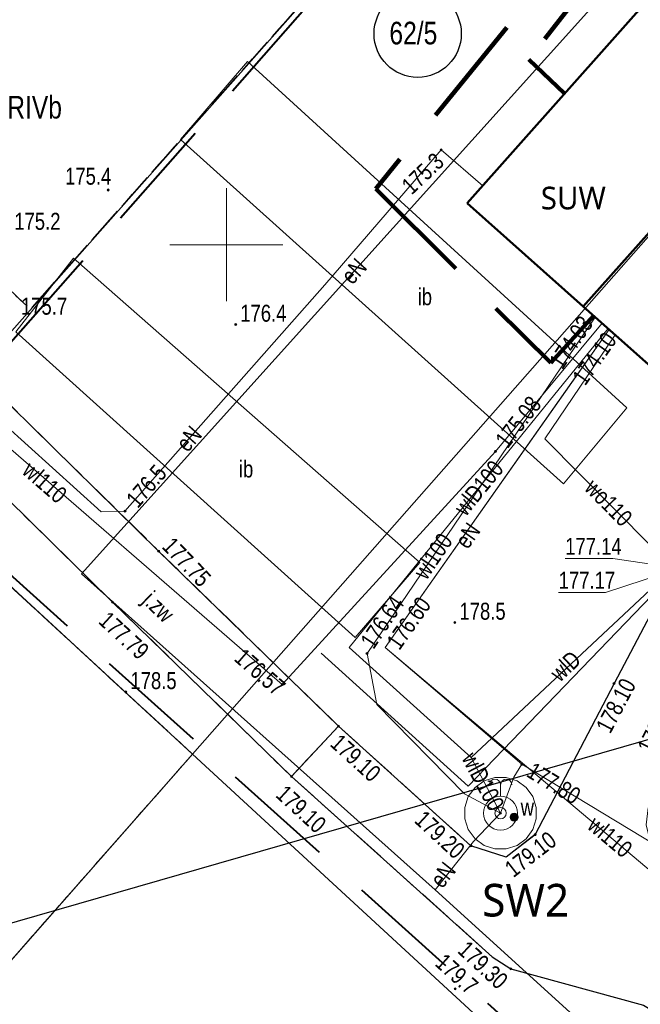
# Model space of a CAD drawing. Header units: metres. Extents: x 8433237 to 8433443, y 6021296 to 6021738.
# Tile 6 of 22: x 8433341 to 8433368, y 6021466 to 6021510. Entities that reach past the tile are written whole.
import ezdxf
from ezdxf import colors
from ezdxf.entities.mleader import LeaderData, LeaderLine
from ezdxf.enums import TextEntityAlignment as Align
from ezdxf.math import Vec2, Vec3

# ---------------------------------------------------------------- set-up
doc = ezdxf.new("R2010")
doc.units = ezdxf.units.M
for name, pattern in [('DASHED', [0.75, 0.5, -0.25]), ('DASHEDX2', [1.5, 1, -0.5]), ('L_0_03', [1, 0.5, -0.5]), ('L_0_06', [2, 1.5, -0.5])]:
    doc.linetypes.add(name, pattern=pattern)
doc.layers.get('0').update_dxf_attribs({"linetype": 'CONTINUOUS', "lineweight": 18})
for name, color, linetype, lineweight in [('a_kable', 1, 'CONTINUOUS', 30), ('a_opis', 250, 'CONTINUOUS', 9), ('a_woda_surowa', 140, 'DASHEDX2', 35), ('EGB_Budynek', 7, 'CONTINUOUS', 50), ('EGB_DzialkaEwidencyjna', 7, 'CONTINUOUS', 18), ('EGB_KonturKlasyfikacyjny', 96, 'L_0_06', 18), ('EGB_KonturUzytkuGruntowego', 96, 'L_0_03', 18), ('GES_InneUrzadzeniaTowarzyszace', 7, 'CONTINUOUS', 18), ('GES_PrzewodElektroenergetyczny', 1, 'CONTINUOUS', 18), ('GES_PrzewodWodociagowy', 5, 'CONTINUOUS', 18), ('GES_Rzedna', 7, 'CONTINUOUS', 18), ('GES_UrzadzeniaSiecWodociagowa_P', 7, 'CONTINUOUS', 18), ('OT_Budowle', 7, 'CONTINUOUS', 18), ('OT_Komunikacja', 7, 'CONTINUOUS', 18), ('OT_Rzedna', 7, 'CONTINUOUS', 18), ('Siatka', 7, 'CONTINUOUS', 18)]:
    doc.layers.add(name, color=color, linetype=linetype, lineweight=lineweight)
doc.layers.add('Zakres Etap 1', color=1, linetype='CONTINUOUS')
doc.styles.add('andrzej', font='trebuc.ttf')
doc.styles.add('Arial', font='Arial.ttf')
doc.styles.get("Standard").update_dxf_attribs({"font": 'simplex.shx'})

# ---------------------------------------------------------------- blocks, each defined once
blk = doc.blocks.new('SUPS01_03')
at = {"linetype": 'Continuous', "lineweight": 13}
blk.add_hatch(color=0, dxfattribs=at).paths.add_polyline_path([(0, -0.091, 1), (0, 0.091, 1)])
at = {"color": 0, "linetype": 'Continuous', "lineweight": 13}
blk.add_circle((0, 0), 0.0906, dxfattribs=at)
blk = doc.blocks.new('SUPS01_08')
at = {"linetype": 'Continuous', "lineweight": 13}
blk.add_hatch(color=0, dxfattribs=at).paths.add_polyline_path([(0, -0.091, 1), (0, 0.091, 1)])
at = {"color": 0, "linetype": 'Continuous', "lineweight": 13}
blk.add_circle((0, 0), 0.0906, dxfattribs=at)
blk = doc.blocks.new('SUWG')
at = {"color": 0, "linetype": 'Continuous', "lineweight": 18, "flags": 128}
blk.add_lwpolyline([(0, 1.5), (0, 2.5)], close=True, dxfattribs=at)
at = {"color": 0, "linetype": 'Continuous', "lineweight": 18}
for radius in [1.5, 0.5]:
    blk.add_circle((0, 0), radius, dxfattribs=at)
for centre in [(-0.5, 2.5), (0.5, 2.5)]:
    blk.add_arc(centre, 0.5, 0, 180, dxfattribs=at)
blk = doc.blocks.new('SUWU')
at = {"linetype": 'Continuous', "lineweight": 18}
blk.add_hatch(color=0, dxfattribs=at).paths.add_polyline_path([(0, -0.361, 1), (0, 0.361, 1)])
at = {"color": 0, "linetype": 'Continuous', "lineweight": 18}
blk.add_circle((0, 0), 0.361, dxfattribs=at)
blk = doc.blocks.new('OTRN')
at = {"linetype": 'Continuous', "lineweight": 13}
blk.add_hatch(color=0, dxfattribs=at).paths.add_polyline_path([(0, -0.091, 1), (0, 0.091, 1)])
at = {"color": 0, "linetype": 'Continuous', "lineweight": 13}
blk.add_circle((0, 0), 0.0906, dxfattribs=at)
blk = doc.blocks.new('OTRS')
at = {"linetype": 'Continuous', "lineweight": 13}
blk.add_hatch(color=0, dxfattribs=at).paths.add_polyline_path([(0, -0.091, 1), (0, 0.091, 1)])
at = {"color": 0, "linetype": 'Continuous', "lineweight": 13}
blk.add_circle((0, 0), 0.0906, dxfattribs=at)

msp = doc.modelspace()

# ---------------------------------------------------------------- linework, layer by layer
at = {"layer": 'a_kable', "linetype": 'DASHED', "lineweight": 90, "ltscale": 5}
msp.add_lwpolyline([(8433367.933, 6021514.031), (8433363.374, 6021508.187), (8433364.952, 6021506.687), (8433364.952, 6021506.687)], dxfattribs=at)
at = {"layer": 'a_woda_surowa', "color": 5, "lineweight": 90, "ltscale": 5}
msp.add_lwpolyline([(8433381.336, 6021532.879), (8433381.336, 6021532.879), (8433356.605, 6021502.47), (8433356.605, 6021502.47), (8433364.352, 6021494.77), (8433366.256, 6021496.872)], dxfattribs=at)
at = {"layer": 'EGB_Budynek', "linetype": 'Continuous', "lineweight": 50, "flags": 128}
for points in [[(8433360.65, 6021501.83), (8433371.34, 6021513.87), (8433376.49, 6021509.29), (8433370.31, 6021502.34), (8433365.78, 6021497.27)], [(8433365.78, 6021497.27), (8433370.31, 6021502.34), (8433375.81, 6021497.45), (8433371.3, 6021492.37)]]:
    msp.add_lwpolyline(points, close=True, dxfattribs=at)
at = {"layer": 'EGB_DzialkaEwidencyjna', "linetype": 'Continuous', "lineweight": 18, "flags": 128}
for points in [[(8433313.33, 6021613.54), (8433318.42, 6021613.92), (8433374.25, 6021534.26), (8433334.95, 6021489.96), (8433348.5, 6021477.47), (8433338.63, 6021466.26), (8433361.38, 6021433.27), (8433350.5, 6021421.18), (8433257.41, 6021500.79)], [(8433348.5, 6021477.47), (8433334.95, 6021489.96), (8433374.25, 6021534.26), (8433377.65, 6021538.1), (8433388.4, 6021522.76)], [(8433411.83, 6021489.34), (8433377.29, 6021450.95), (8433348.5, 6021477.47), (8433388.4, 6021522.76)], [(8433377.29, 6021450.95), (8433361.38, 6021433.27), (8433338.63, 6021466.26), (8433348.5, 6021477.47)]]:
    msp.add_lwpolyline(points, close=True, dxfattribs=at)
at = {"layer": 'EGB_KonturKlasyfikacyjny', "color": 82, "linetype": 'L_0_06', "lineweight": 18, "flags": 128}
msp.add_lwpolyline([(8433242.227, 6021481.424), (8433253.49, 6021504.14), (8433314.81, 6021627.77), (8433353.39, 6021572.71), (8433348.18, 6021571.45), (8433310.98, 6021562.36), (8433281.2, 6021496.07), (8433314.48, 6021477.93), (8433334.95, 6021489.96), (8433348.5, 6021477.47), (8433338.63, 6021466.26), (8433361.38, 6021433.27), (8433350.5, 6021421.18), (8433346.5, 6021416.73), (8433327.236, 6021412.312)], dxfattribs=at)
msp.add_lwpolyline([(8433374.25, 6021534.26), (8433341.32, 6021497.14), (8433333.61, 6021504.46), (8433328.72, 6021499.36), (8433325.5, 6021504.22)], close=True, dxfattribs=at)
at = {"layer": 'EGB_KonturUzytkuGruntowego', "color": 96, "linetype": 'L_0_03', "lineweight": 18, "flags": 128}
msp.add_lwpolyline([(8433242.227, 6021481.424), (8433253.49, 6021504.14), (8433314.81, 6021627.77), (8433353.39, 6021572.71), (8433377.65, 6021538.1), (8433374.25, 6021534.26), (8433341.32, 6021497.14), (8433333.61, 6021504.46), (8433328.72, 6021499.36), (8433326.76, 6021497.31), (8433334.95, 6021489.96), (8433348.5, 6021477.47), (8433338.63, 6021466.26), (8433361.38, 6021433.27), (8433350.5, 6021421.18), (8433346.5, 6021416.73), (8433338.96, 6021408.36), (8433336.061, 6021405.138)], dxfattribs=at)
msp.add_lwpolyline([(8433328.72, 6021499.36), (8433333.61, 6021504.46), (8433341.32, 6021497.14), (8433374.25, 6021534.26), (8433377.65, 6021538.1), (8433388.4, 6021522.76), (8433411.83, 6021489.34), (8433377.29, 6021450.95), (8433361.38, 6021433.27), (8433338.63, 6021466.26), (8433348.5, 6021477.47), (8433334.95, 6021489.96), (8433326.76, 6021497.31)], close=True, dxfattribs=at)
at = {"layer": 'GES_InneUrzadzeniaTowarzyszace', "color": 5, "linetype": 'Continuous', "lineweight": 18, "flags": 128}
msp.add_lwpolyline([(8433363.71, 6021474.61), (8433363.56, 6021474.13), (8433363.26, 6021473.73), (8433362.86, 6021473.43), (8433362.38, 6021473.28), (8433361.88, 6021473.28), (8433361.4, 6021473.43), (8433361, 6021473.73), (8433360.7, 6021474.13), (8433360.55, 6021474.61), (8433360.55, 6021475.11), (8433360.7, 6021475.59), (8433361, 6021475.99), (8433361.4, 6021476.29), (8433361.88, 6021476.44), (8433362.38, 6021476.44), (8433362.86, 6021476.29), (8433363.26, 6021475.99), (8433363.56, 6021475.59), (8433363.71, 6021475.11)], close=True, dxfattribs=at)
at = {"layer": 'GES_PrzewodElektroenergetyczny', "color": 1, "linetype": 'Continuous', "lineweight": 18, "flags": 128}
for points in [[(8433368.29, 6021511.65), (8433367.69, 6021512.2), (8433343.58, 6021485.45), (8433359.24, 6021471.47)], [(8433333.77, 6021497.24), (8433334.14, 6021497.2), (8433336.9, 6021494.99), (8433344.46, 6021488.18), (8433345.51, 6021488.22), (8433354.36, 6021498.22), (8433359.5, 6021504.2), (8433361.34, 6021502.61)], [(8433363.07, 6021477.02), (8433357.02, 6021482.19), (8433365.29, 6021493.92), (8433366.93, 6021496.25)], [(8433359.24, 6021471.47), (8433369.87, 6021461.81), (8433373.92, 6021466.7), (8433378.11, 6021464.95), (8433394.55, 6021485.93), (8433393.57, 6021486.6)], [(8433362.13, 6021474.86), (8433362.71, 6021476.45), (8433363.07, 6021477.02)], [(8433363.07, 6021477.02), (8433374.38, 6021470.18), (8433374.85, 6021468.37)], [(8433359.24, 6021471.47), (8433360.93, 6021473.61), (8433362.13, 6021474.86)]]:
    msp.add_lwpolyline(points, dxfattribs=at)
at = {"layer": 'GES_PrzewodWodociagowy', "color": 5, "linetype": 'Continuous', "lineweight": 18, "flags": 128}
for points in [[(8433333.77, 6021497.24), (8433333.85, 6021496.85), (8433338.34, 6021492.78), (8433352.47, 6021480.55), (8433361.91, 6021490.86), (8433366.62, 6021496.53)], [(8433381.93, 6021497.26), (8433381.31, 6021496.51), (8433369.99, 6021485.7), (8433360.69, 6021476.06), (8433354.19, 6021481.94)], [(8433366.31, 6021496.8), (8433356.22, 6021481.92), (8433356.65, 6021479.66), (8433360.53, 6021475.71), (8433362.13, 6021474.86)], [(8433366.89, 6021496.29), (8433355.43, 6021482.18), (8433360.83, 6021477.32)], [(8433374.85, 6021468.37), (8433373.09, 6021468.66), (8433357.02, 6021482.19), (8433366.93, 6021496.25)], [(8433370.32, 6021485.13), (8433364.09, 6021491.41), (8433366.26, 6021494.62), (8433367.2, 6021496.01)], [(8433360.83, 6021477.32), (8433369.91, 6021485.82)], [(8433360.83, 6021477.32), (8433362.13, 6021474.86)]]:
    msp.add_lwpolyline(points, dxfattribs=at)
at = {"layer": 'GES_Rzedna', "linetype": 'Continuous', "lineweight": 13, "flags": 128}
for points in [[(8433364.7, 6021484.622), (8433366.775, 6021484.622), (8433370.19, 6021485.74)], [(8433364.99, 6021486.122), (8433367.091, 6021486.122), (8433369.99, 6021485.7)]]:
    msp.add_lwpolyline(points, dxfattribs=at)
at = {"layer": 'OT_Budowle', "color": 7, "linetype": 'Continuous', "lineweight": 18, "flags": 128}
for points in [[(8433350.93, 6021508.1), (8433367.71, 6021492.79), (8433364.91, 6021489.43), (8433347.97, 6021504.65)], [(8433340.68, 6021496.15), (8433343.23, 6021499.4), (8433358.55, 6021485.94), (8433355.69, 6021482.63)]]:
    msp.add_lwpolyline(points, close=True, dxfattribs=at)
at = {"layer": 'OT_Komunikacja', "color": 7, "linetype": 'L_0_06', "lineweight": 18, "flags": 128}
for points in [[(8433398.75, 6021516.84), (8433397.72, 6021515.87), (8433394.72, 6021513.03), (8433382.04, 6021497.3), (8433381.32, 6021496.4), (8433375.34, 6021489.02), (8433372.32, 6021483.9), (8433368.93, 6021477.36), (8433368.57, 6021474.34), (8433369.27, 6021471.4), (8433370.97, 6021468.89), (8433373.18, 6021466.8), (8433377.97, 6021463.35), (8433376.13, 6021460.86), (8433369.32, 6021465.85), (8433368.45, 6021466.36), (8433362.58, 6021467.97), (8433361.76, 6021468.51), (8433352.88, 6021476.48), (8433354.96, 6021478.71), (8433360.82, 6021473.41), (8433362.38, 6021472.92), (8433363.66, 6021473.91), (8433367.15, 6021480.59), (8433369.91, 6021485.82), (8433373.01, 6021490.94), (8433374.29, 6021492.52), (8433374.33, 6021493.57), (8433375.74, 6021495.15), (8433376.71, 6021495.45), (8433380.94, 6021500.74), (8433381.96, 6021503.33), (8433380.55, 6021506.46), (8433378.95, 6021508.02), (8433378.15, 6021508.76), (8433376.86, 6021509.93), (8433379.71, 6021513.04), (8433381.87, 6021510.96), (8433382.74, 6021510.18), (8433383.73, 6021509.73), (8433386.4, 6021509.54), (8433389.1, 6021510.89), (8433392.81, 6021515.74), (8433396.06, 6021519.93), (8433398.74, 6021524.16), (8433402.69, 6021518.05), (8433401.11, 6021517.56)], [(8433344.96, 6021484.19), (8433333.86, 6021495.09), (8433335.83, 6021497.42), (8433347, 6021486.45), (8433354.96, 6021478.71), (8433352.88, 6021476.48)]]:
    msp.add_lwpolyline(points, close=True, dxfattribs=at)
at = {"layer": 'OT_Komunikacja', "color": 7, "linetype": 'Continuous', "lineweight": 25, "flags": 128}
for points in [[(8433376.86, 6021509.93), (8433378.15, 6021508.76), (8433378.95, 6021508.02), (8433380.55, 6021506.46), (8433381.96, 6021503.33), (8433380.94, 6021500.74), (8433376.71, 6021495.45), (8433375.74, 6021495.15), (8433374.33, 6021493.57), (8433374.29, 6021492.52), (8433373.01, 6021490.94), (8433369.91, 6021485.82), (8433367.15, 6021480.59), (8433363.66, 6021473.91), (8433362.38, 6021472.92), (8433360.82, 6021473.41), (8433354.96, 6021478.71), (8433352.88, 6021476.48), (8433361.76, 6021468.51), (8433362.58, 6021467.97), (8433368.45, 6021466.36), (8433369.32, 6021465.85), (8433376.13, 6021460.86), (8433377.97, 6021463.35)], [(8433352.88, 6021476.48), (8433344.96, 6021484.19), (8433333.86, 6021495.09), (8433335.83, 6021497.42), (8433347, 6021486.45), (8433354.96, 6021478.71)]]:
    msp.add_lwpolyline(points, dxfattribs=at)
at = {"layer": 'Siatka', "linetype": 'Continuous', "lineweight": 18, "flags": 128}
for points in [[(8433350, 6021497.5), (8433350, 6021502.5)], [(8433347.5, 6021500), (8433352.5, 6021500)]]:
    msp.add_lwpolyline(points, dxfattribs=at)
at = {"layer": 'Zakres Etap 1', "linetype": 'DASHED', "lineweight": 40, "ltscale": 10}
msp.add_lwpolyline([(8433372.93, 6021641.653), (8433356.577, 6021626.34), (8433360.305, 6021611.899), (8433379.496, 6021582.877), (8433414.168, 6021530.841), (8433410.875, 6021528.746), (8433426.408, 6021505.045), (8433412.645, 6021491.93), (8433376.453, 6021453.08), (8433335.388, 6021489.929), (8433377.823, 6021538.089), (8433377.823, 6021538.089), (8433377.823, 6021538.089), (8433377.823, 6021538.089), (8433377.823, 6021538.089), (8433377.823, 6021538.089), (8433377.823, 6021538.089), (8433394.407, 6021553.721), (8433376.357, 6021580.833), (8433349.376, 6021621.327), (8433326.698, 6021655.321)], dxfattribs=at)
at = {"layer": 'Zakres Etap 1', "color": 1, "linetype": 'Continuous', "lineweight": 30}
msp.add_circle((8433358.461, 6021509.33), 1.93, dxfattribs=at)

# ---------------------------------------------------------------- block references
at = {"layer": 'GES_Rzedna', "color": 1, "linetype": 'Continuous', "xscale": 0.5, "yscale": 0.5, "zscale": 0.5}
for p in [(8433359.5, 6021504.2), (8433345.51, 6021488.22), (8433363.07, 6021477.02)]:
    msp.add_blockref('SUPS01_03', p, dxfattribs=at)
at = {"layer": 'GES_Rzedna', "color": 5, "linetype": 'Continuous', "xscale": 0.5, "yscale": 0.5, "zscale": 0.5}
for p in [(8433361.91, 6021490.86), (8433356.22, 6021481.92), (8433352.47, 6021480.55)]:
    msp.add_blockref('SUPS01_08', p, dxfattribs=at)
at = {"layer": 'GES_UrzadzeniaSiecWodociagowa_P', "linetype": 'Continuous', "xscale": 0.5, "yscale": 0.5, "zscale": 0.5}
msp.add_blockref('SUWG', (8433362.13, 6021474.86), dxfattribs=at)
at = {"layer": 'GES_UrzadzeniaSiecWodociagowa_P', "color": 5, "linetype": 'Continuous', "xscale": 0.5, "yscale": 0.5, "zscale": 0.5}
msp.add_blockref('SUWU', (8433362.73, 6021474.68), dxfattribs=at)
at = {"layer": 'OT_Rzedna', "linetype": 'Continuous', "xscale": 0.5, "yscale": 0.5, "zscale": 0.5}
for name, p in [('OTRN', (8433344.77, 6021502.42)), ('OTRN', (8433350.41, 6021496.47)), ('OTRS', (8433347, 6021486.45)), ('OTRS', (8433344.96, 6021484.19)), ('OTRN', (8433360.11, 6021483.29)), ('OTRS', (8433367.15, 6021480.59)), ('OTRN', (8433345.55, 6021480.22)), ('OTRS', (8433354.96, 6021478.71)), ('OTRS', (8433352.88, 6021476.48)), ('OTRN', (8433362.13, 6021474.86)), ('OTRS', (8433363.66, 6021473.91)), ('OTRS', (8433360.82, 6021473.41)), ('OTRS', (8433362.58, 6021467.97)), ('OTRN', (8433360.12, 6021467.09))]:
    msp.add_blockref(name, p, dxfattribs=at)

# ---------------------------------------------------------------- texts
at = {"linetype": 'ByBlock', "insert": (8433363.91, 6021502.564), "char_height": 1, "width": 2.73622, "attachment_point": 1}
msp.add_mtext('{\\fTrebuchet MS|b0|i0|c238|p34;SUW}', dxfattribs=at)
at = {"layer": 'EGB_DzialkaEwidencyjna', "color": 7, "style": 'Arial', "width": 0.78}
msp.add_text('62/5', height=1, dxfattribs=at).set_placement((8433357.21, 6021509.86), align=Align.TOP_LEFT)
at = {"layer": 'EGB_KonturKlasyfikacyjny', "color": 82, "style": 'Arial', "width": 0.78}
msp.add_text('RIVb', height=1, dxfattribs=at).set_placement((8433340.299, 6021506.58), align=Align.TOP_LEFT)
at = {"layer": 'GES_PrzewodElektroenergetyczny', "color": 1, "style": 'Arial', "width": 0.78}
for rotation, p in [(48, (8433355.64, 6021498.83)), (48.5, (8433348.34, 6021491.42)), (54.8, (8433360.672, 6021487.136)), (51.7, (8433359.58, 6021472.13))]:
    msp.add_text('eN', height=0.75, rotation=rotation, dxfattribs=at).set_placement(p, align=Align.MIDDLE_CENTER)
at = {"layer": 'GES_PrzewodWodociagowy', "color": 5, "style": 'Arial', "width": 0.78}
for s, rotation, p in [('wl110', 319.1, (8433341.96, 6021489.49)), ('wlD100', 50.9, (8433361.16, 6021489.24)), ('wo110', 314.8, (8433366.911, 6021488.595)), ('wlD', 43.1, (8433364.998, 6021481.36)), ('wlD100', 297.9, (8433361.36, 6021476.26))]:
    msp.add_text(s, height=0.75, rotation=rotation, dxfattribs=at).set_placement(p, align=Align.MIDDLE_CENTER)
for s, rotation, p in [('wl100', 55.9, (8433358.54, 6021485.34)), ('wl110', 319.9, (8433366.16, 6021474.5))]:
    msp.add_text(s, height=0.75, rotation=rotation, dxfattribs=at).set_placement(p, align=Align.MIDDLE_LEFT)
at = {"layer": 'GES_Rzedna', "color": 1, "style": 'Arial', "width": 0.78}
for s, rotation, p in [('175.3', 43.3, (8433357.94, 6021502.45)), ('176.5', 49.3, (8433345.79, 6021488.55))]:
    msp.add_text(s, height=0.75, rotation=rotation, dxfattribs=at).set_placement(p, align=Align.MIDDLE_LEFT)
at = {"layer": 'GES_Rzedna', "color": 5, "style": 'Arial', "width": 0.78}
for s, rotation, p in [('174.03', 55.9, (8433365.043, 6021494.313)), ('174.10', 54.9, (8433366.056, 6021493.597))]:
    msp.add_text(s, height=0.75, rotation=rotation, dxfattribs=at).set_placement(p, align=Align.BOTTOM_LEFT)
for s, rotation, p in [('175.08', 51.9, (8433362.14, 6021491.18)), ('176.64', 55.9, (8433356.193, 6021482.279)), ('176.57', 319.1, (8433350.54, 6021481.92))]:
    msp.add_text(s, height=0.75, rotation=rotation, dxfattribs=at).set_placement(p, align=Align.MIDDLE_LEFT)
for s, p in [('177.14', (8433364.99, 6021486.06)), ('177.17', (8433364.7, 6021484.56))]:
    msp.add_text(s, height=0.75, dxfattribs=at).set_placement(p, align=Align.BOTTOM_LEFT)
at = {"layer": 'GES_Rzedna', "color": 1, "style": 'Arial', "width": 0.78}
for s, rotation, p in [('176.60', 54.8, (8433357.834, 6021481.896)), ('177.80', 328.8, (8433363.11, 6021476.316))]:
    msp.add_text(s, height=0.75, rotation=rotation, dxfattribs=at).set_placement(p, align=Align.BOTTOM_LEFT)
at = {"layer": 'GES_UrzadzeniaSiecWodociagowa_P', "color": 5, "style": 'Arial', "width": 0.78}
msp.add_text('w', height=0.75, dxfattribs=at).set_placement((8433363.02, 6021474.52), align=Align.BOTTOM_LEFT)
at = {"layer": 'OT_Budowle', "color": 7, "style": 'Arial', "width": 0.78}
for p in [(8433358.78, 6021497.7), (8433350.87, 6021490.08)]:
    msp.add_text('ib', height=0.75, dxfattribs=at).set_placement(p, align=Align.MIDDLE_CENTER)
at = {"layer": 'OT_Komunikacja', "color": 7, "style": 'Arial', "width": 0.78}
msp.add_text('j.zw', height=0.75, rotation=315.8, dxfattribs=at).set_placement((8433346.076, 6021484.051), align=Align.BOTTOM_LEFT)
at = {"layer": 'OT_Rzedna', "color": 7, "style": 'Arial', "width": 0.78}
for s, p in [('175.4', (8433342.86, 6021502.43)), ('176.4', (8433350.61, 6021496.37)), ('178.5', (8433360.31, 6021483.19)), ('178.5', (8433345.75, 6021480.12))]:
    msp.add_text(s, height=0.75, dxfattribs=at).set_placement(p, align=Align.BOTTOM_LEFT)
for s, rotation, p in [('175.2', -360, (8433340.61, 6021501.41)), ('175.7', -360, (8433340.905, 6021497.655)), ('177.75', 313.7, (8433347.65, 6021487.13)), ('177.79', 317.4, (8433344.8, 6021483.84))]:
    msp.add_text(s, height=0.75, rotation=rotation, dxfattribs=at).set_placement(p, align=Align.TOP_LEFT)
msp.add_text('178.10', height=0.75, rotation=62.2, dxfattribs=at).set_placement((8433366.65, 6021478.51), align=Align.MIDDLE_LEFT)
for s, rotation, p in [('178.40', 62.6, (8433369.012, 6021477.335)), ('179.10', 317.9, (8433354.392, 6021477.695)), ('179.10', 317.4, (8433351.981, 6021475.446)), ('179.20', 317.2, (8433358.12, 6021474.317)), ('179.10', 37.7, (8433362.833, 6021471.802)), ('179.30', 317.1, (8433360.03, 6021468.557)), ('179.7', 318, (8433359.033, 6021467.984))]:
    msp.add_text(s, height=0.75, rotation=rotation, dxfattribs=at).set_placement(p, align=Align.BOTTOM_LEFT)

# ---------------------------------------------------------------- next in the draw order: leaders
at = {"layer": 'a_opis', "color": 0, "linetype": 'ByBlock', "lineweight": 9}
ml = msp.add_multileader_mtext('Standard', dxfattribs=at)
ml.set_content('{\\fTrebuchet MS|b0|i0|c238|p34;Zbiorniki według odrebnego opracowania}')
ml.set_leader_properties()
ml.build(insert=Vec2(0, 0))
ml.multileader.update_dxf_attribs({"arrow_head_size": 1.5})
ctx = ml.context
ctx.base_point, ctx.char_height, ctx.arrow_head_size, ctx.landing_gap_size, ctx.plane_origin, ctx.plane_x_axis, ctx.plane_y_axis = Vec3(8433307.527, 6021467.287), 1.2, 1.5, 0.5, Vec3(8433331.241, 6021575.133), Vec3(0.99998, 0.006313), Vec3(-0.006313, 0.99998)
ctx.text_align_type, ctx.attachment_type = 2, 2
notes = []
notes.append((ctx, [(0, (1, 1, 0), (8433331.612, 6021467.439), (-0.99998, -0.006313), 0.335, [(0, [(8433381.383, 6021481.776)], 0, [])])]))
ctx.mtext.insert, ctx.mtext.text_direction, ctx.mtext.rotation, ctx.mtext.alignment, ctx.mtext.flow_direction = Vec3(8433330.772, 6021468.214), Vec3(0.99998, 0.006313), 0.006313, 3, 5
ctx.mtext.has_bg_fill, ctx.mtext.bg_color, ctx.mtext.bg_scale_factor, ctx.mtext.bg_transparency, ctx.mtext.use_window_bg_color = 1, -1023410167, 1.5, 0, 1
for ctx, leaders in notes:
    for number, flags, end, landing, length, lines in leaders:
        leader = LeaderData()
        leader.index, (leader.has_last_leader_line, leader.has_dogleg_vector, leader.attachment_direction) = number, flags
        leader.last_leader_point, leader.dogleg_vector, leader.dogleg_length = Vec3(end), Vec3(landing), length
        for number, points, colour, breaks in lines:
            line = LeaderLine()
            line.index, line.vertices, line.color, line.breaks = number, Vec3.list(points), colors.encode_raw_color(colour), breaks
            leader.lines.append(line)
        ctx.leaders.append(leader)

# ---------------------------------------------------------------- next in the draw order: texts
at = {"layer": 'a_opis', "insert": (8433361.313, 6021471.732), "char_height": 1.44281, "width": 5.77255, "attachment_point": 1, "style": 'andrzej'}
msp.add_mtext('{\\H1.00051x;\\C7;SW2}', dxfattribs=at)

doc.saveas('drawing.dxf')
